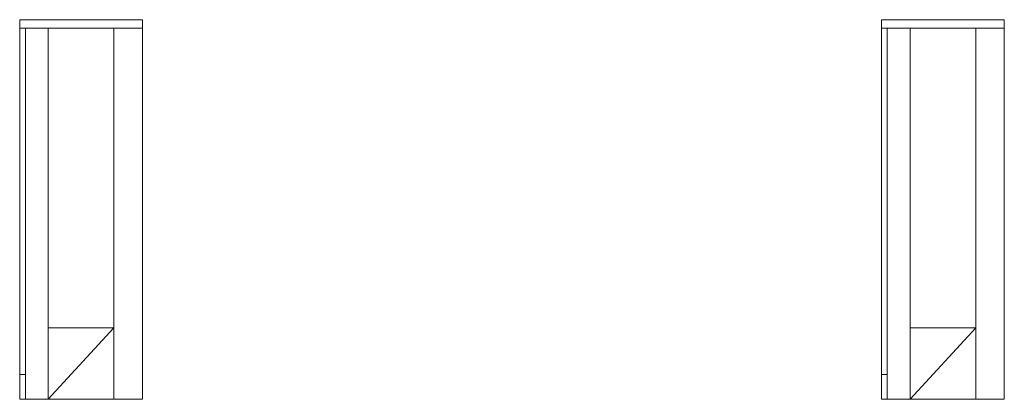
# Model space of a CAD drawing. Header units: millimetres. Extents: x -301 to 301, y -135 to -2.
import ezdxf

# ---------------------------------------------------------------- set-up
doc = ezdxf.new("R2010")
doc.units = ezdxf.units.MM

# ---------------------------------------------------------------- blocks, each defined once
blk = doc.blocks.new('RSen_56_ME_FB_SOg - mini - wall brackets - SH_jaga - standard-287456-3D view')
at = {"lineweight": 18}
mesh = blk.add_polyface(dxfattribs=at)
corners = [(-129.5, 68, -25), (-172.5, 68, -25), (-172.5, 68, 57.25), (-129.5, 68, 57.25)]
mesh.append_faces([[corners[k] for k in face] for face in [(0, 1, 2, 3)]])
mesh = blk.add_polyface(dxfattribs=at)
corners = [(-172.5, 68, 57.25), (-172.5, 65, 57.25), (-129.5, 65, 57.25), (-129.5, 68, 57.25)]
mesh.append_faces([[corners[k] for k in face] for face in [(0, 1, 2, 3)]])
mesh = blk.add_polyface(dxfattribs=at)
corners = [(-172.5, 68, -25), (-172.5, 65, -25), (-172.5, 65, 57.25), (-172.5, 68, 57.25)]
mesh.append_faces([[corners[k] for k in face] for face in [(0, 1, 2, 3)]])
mesh = blk.add_polyface(dxfattribs=at)
corners = [(-129.5, 68, -25), (-129.5, 65, -25), (-172.5, 65, -25), (-172.5, 68, -25)]
mesh.append_faces([[corners[k] for k in face] for face in [(0, 1, 2, 3)]])
mesh = blk.add_polyface(dxfattribs=at)
corners = [(-129.5, 68, 57.25), (-129.5, 65, 57.25), (-129.5, 65, -25), (-129.5, 68, -25)]
mesh.append_faces([[corners[k] for k in face] for face in [(0, 1, 2, 3)]])
mesh = blk.add_polyface(dxfattribs=at)
corners = [(172.5, 68, -25), (129.5, 68, -25), (129.5, 68, 57.25), (172.5, 68, 57.25)]
mesh.append_faces([[corners[k] for k in face] for face in [(0, 1, 2, 3)]])
mesh = blk.add_polyface(dxfattribs=at)
corners = [(129.5, 68, 57.25), (129.5, 65, 57.25), (172.5, 65, 57.25), (172.5, 68, 57.25)]
mesh.append_faces([[corners[k] for k in face] for face in [(0, 1, 2, 3)]])
mesh = blk.add_polyface(dxfattribs=at)
corners = [(129.5, 68, -25), (129.5, 65, -25), (129.5, 65, 57.25), (129.5, 68, 57.25)]
mesh.append_faces([[corners[k] for k in face] for face in [(0, 1, 2, 3)]])
mesh = blk.add_polyface(dxfattribs=at)
corners = [(172.5, 68, -25), (172.5, 65, -25), (129.5, 65, -25), (129.5, 68, -25)]
mesh.append_faces([[corners[k] for k in face] for face in [(0, 1, 2, 3)]])
mesh = blk.add_polyface(dxfattribs=at)
corners = [(172.5, 68, 57.25), (172.5, 65, 57.25), (172.5, 65, -25), (172.5, 68, -25)]
mesh.append_faces([[corners[k] for k in face] for face in [(0, 1, 2, 3)]])
mesh = blk.add_polyface(dxfattribs=at)
corners = [(-129.53, 65, -2), (-139.53, 65, -2), (-139.53, 65, -25), (-162.53, 65, -25), (-162.53, 65, -2), (-170.53, 65, -2), (-170.53, 65, -10), (-172.53, 65, -10), (-172.53, 65), (-129.53, 65)]
mesh.append_faces([[corners[k] for k in face] for face in [(5, 8, 4)]], dxfattribs={"vtx0": -1, "vtx1": -1})
mesh.append_faces([[corners[k] for k in face] for face in [(9, 1, 4, 8)]], dxfattribs={"vtx0": -1, "vtx1": -1, "vtx2": -1})
mesh.append_faces([[corners[k] for k in face] for face in [(0, 1, 9)]], dxfattribs={"vtx1": -1})
mesh.append_faces([[corners[k] for k in face] for face in [(1, 2, 3, 4), (5, 6, 7, 8)]], dxfattribs={"vtx3": -1})
mesh = blk.add_polyface(dxfattribs=at)
corners = [(-170.53, 65, -10), (-170.53, -56.3, -10), (-172.53, -56.3, -10), (-172.53, 65, -10)]
mesh.append_faces([[corners[k] for k in face] for face in [(0, 1, 2, 3)]])
mesh = blk.add_polyface(dxfattribs=at)
corners = [(-172.53, 65), (-172.53, 65, -10), (-172.53, -56.3, -10), (-172.53, -65, -2), (-172.53, -65)]
mesh.append_faces([[corners[k] for k in face] for face in [(0, 1, 2)]], dxfattribs={"vtx2": -1})
mesh.append_faces([[corners[k] for k in face] for face in [(2, 3, 4, 0)]], dxfattribs={"vtx3": -1})
mesh = blk.add_polyface(dxfattribs=at)
corners = [(-172.53, 65), (-172.53, -65), (-129.53, -65), (-129.53, 65)]
mesh.append_faces([[corners[k] for k in face] for face in [(0, 1, 2, 3)]])
mesh = blk.add_polyface(dxfattribs=at)
corners = [(-172.5, 65, 57.25), (-172.5, 65, -25), (-129.5, 65, -25), (-129.5, 65, 57.25)]
mesh.append_faces([[corners[k] for k in face] for face in [(0, 1, 2, 3)]])
mesh = blk.add_polyface(dxfattribs=at)
corners = [(-162.53, 65, -2), (-162.53, -65, -2), (-170.53, -65, -2), (-170.53, 65, -2)]
mesh.append_faces([[corners[k] for k in face] for face in [(0, 1, 2, 3)]])
mesh = blk.add_polyface(dxfattribs=at)
corners = [(-170.53, 65, -2), (-170.53, -65, -2), (-170.53, -56.3, -10), (-170.53, 65, -10)]
mesh.append_faces([[corners[k] for k in face] for face in [(0, 1, 2, 3)]])
mesh = blk.add_polyface(dxfattribs=at)
corners = [(-139.53, 65, -25), (-139.53, -40, -25), (-162.53, -40, -25), (-162.53, 65, -25)]
mesh.append_faces([[corners[k] for k in face] for face in [(0, 1, 2, 3)]])
mesh = blk.add_polyface(dxfattribs=at)
corners = [(-162.53, 65, -25), (-162.53, -40, -25), (-162.53, -65, -2), (-162.53, 65, -2)]
mesh.append_faces([[corners[k] for k in face] for face in [(0, 1, 2, 3)]])
mesh = blk.add_polyface(dxfattribs=at)
corners = [(-129.53, 65, -2), (-129.53, -65, -2), (-139.53, -65, -2), (-139.53, 65, -2)]
mesh.append_faces([[corners[k] for k in face] for face in [(0, 1, 2, 3)]])
mesh = blk.add_polyface(dxfattribs=at)
corners = [(-139.53, 65, -2), (-139.53, -65, -2), (-139.53, -40, -25), (-139.53, 65, -25)]
mesh.append_faces([[corners[k] for k in face] for face in [(0, 1, 2, 3)]])
mesh = blk.add_polyface(dxfattribs=at)
corners = [(-129.53, 65), (-129.53, -65), (-129.53, -65, -2), (-129.53, 65, -2)]
mesh.append_faces([[corners[k] for k in face] for face in [(0, 1, 2, 3)]])
mesh = blk.add_polyface(dxfattribs=at)
corners = [(172.47, 65, -2), (162.47, 65, -2), (162.47, 65, -25), (139.47, 65, -25), (139.47, 65, -2), (131.47, 65, -2), (131.47, 65, -10), (129.47, 65, -10), (129.47, 65), (172.47, 65)]
mesh.append_faces([[corners[k] for k in face] for face in [(5, 8, 4)]], dxfattribs={"vtx0": -1, "vtx1": -1})
mesh.append_faces([[corners[k] for k in face] for face in [(9, 1, 4, 8)]], dxfattribs={"vtx0": -1, "vtx1": -1, "vtx2": -1})
mesh.append_faces([[corners[k] for k in face] for face in [(0, 1, 9)]], dxfattribs={"vtx1": -1})
mesh.append_faces([[corners[k] for k in face] for face in [(1, 2, 3, 4), (5, 6, 7, 8)]], dxfattribs={"vtx3": -1})
mesh = blk.add_polyface(dxfattribs=at)
corners = [(131.47, 65, -10), (131.47, -56.3, -10), (129.47, -56.3, -10), (129.47, 65, -10)]
mesh.append_faces([[corners[k] for k in face] for face in [(0, 1, 2, 3)]])
mesh = blk.add_polyface(dxfattribs=at)
corners = [(129.47, 65), (129.47, 65, -10), (129.47, -56.3, -10), (129.47, -65, -2), (129.47, -65)]
mesh.append_faces([[corners[k] for k in face] for face in [(0, 1, 2)]], dxfattribs={"vtx2": -1})
mesh.append_faces([[corners[k] for k in face] for face in [(2, 3, 4, 0)]], dxfattribs={"vtx3": -1})
mesh = blk.add_polyface(dxfattribs=at)
corners = [(129.47, 65), (129.47, -65), (172.47, -65), (172.47, 65)]
mesh.append_faces([[corners[k] for k in face] for face in [(0, 1, 2, 3)]])
mesh = blk.add_polyface(dxfattribs=at)
corners = [(129.5, 65, 57.25), (129.5, 65, -25), (172.5, 65, -25), (172.5, 65, 57.25)]
mesh.append_faces([[corners[k] for k in face] for face in [(0, 1, 2, 3)]])
mesh = blk.add_polyface(dxfattribs=at)
corners = [(139.47, 65, -2), (139.47, -65, -2), (131.47, -65, -2), (131.47, 65, -2)]
mesh.append_faces([[corners[k] for k in face] for face in [(0, 1, 2, 3)]])
mesh = blk.add_polyface(dxfattribs=at)
corners = [(131.47, 65, -2), (131.47, -65, -2), (131.47, -56.3, -10), (131.47, 65, -10)]
mesh.append_faces([[corners[k] for k in face] for face in [(0, 1, 2, 3)]])
mesh = blk.add_polyface(dxfattribs=at)
corners = [(162.47, 65, -25), (162.47, -40, -25), (139.47, -40, -25), (139.47, 65, -25)]
mesh.append_faces([[corners[k] for k in face] for face in [(0, 1, 2, 3)]])
mesh = blk.add_polyface(dxfattribs=at)
corners = [(139.47, 65, -25), (139.47, -40, -25), (139.47, -65, -2), (139.47, 65, -2)]
mesh.append_faces([[corners[k] for k in face] for face in [(0, 1, 2, 3)]])
mesh = blk.add_polyface(dxfattribs=at)
corners = [(172.47, 65, -2), (172.47, -65, -2), (162.47, -65, -2), (162.47, 65, -2)]
mesh.append_faces([[corners[k] for k in face] for face in [(0, 1, 2, 3)]])
mesh = blk.add_polyface(dxfattribs=at)
corners = [(162.47, 65, -2), (162.47, -65, -2), (162.47, -40, -25), (162.47, 65, -25)]
mesh.append_faces([[corners[k] for k in face] for face in [(0, 1, 2, 3)]])
mesh = blk.add_polyface(dxfattribs=at)
corners = [(172.47, 65), (172.47, -65), (172.47, -65, -2), (172.47, 65, -2)]
mesh.append_faces([[corners[k] for k in face] for face in [(0, 1, 2, 3)]])
mesh = blk.add_polyface(dxfattribs=at)
corners = [(-170.53, -65, -2), (-172.53, -65, -2), (-172.53, -56.3, -10), (-170.53, -56.3, -10), (-139.53, -65, -2), (-162.53, -65, -2), (-162.53, -40, -25), (-139.53, -40, -25)]
mesh.append_faces([[corners[k] for k in face] for face in [(2, 3, 0, 1)]])
mesh.append_faces([[corners[k] for k in face] for face in [(5, 7, 4), (7, 5, 6)]], dxfattribs={"vtx0": -1})
mesh = blk.add_polyface(dxfattribs=at)
corners = [(131.47, -65, -2), (129.47, -65, -2), (129.47, -56.3, -10), (131.47, -56.3, -10), (162.47, -65, -2), (139.47, -65, -2), (139.47, -40, -25), (162.47, -40, -25)]
mesh.append_faces([[corners[k] for k in face] for face in [(2, 3, 0, 1)]])
mesh.append_faces([[corners[k] for k in face] for face in [(5, 7, 4), (7, 5, 6)]], dxfattribs={"vtx0": -1})
mesh = blk.add_polyface(dxfattribs=at)
corners = [(-129.53, -65, -2), (-129.53, -65), (-172.53, -65), (-172.53, -65, -2), (-170.53, -65, -2), (-162.53, -65, -2), (-139.53, -65, -2)]
mesh.append_faces([[corners[k] for k in face] for face in [(1, 2, 5, 6)]], dxfattribs={"vtx1": -1, "vtx3": -1})
mesh.append_faces([[corners[k] for k in face] for face in [(6, 0, 1)]], dxfattribs={"vtx2": -1})
mesh.append_faces([[corners[k] for k in face] for face in [(2, 3, 4, 5)]], dxfattribs={"vtx3": -1})
mesh = blk.add_polyface(dxfattribs=at)
corners = [(172.47, -65, -2), (172.47, -65), (129.47, -65), (129.47, -65, -2), (131.47, -65, -2), (139.47, -65, -2), (162.47, -65, -2)]
mesh.append_faces([[corners[k] for k in face] for face in [(1, 2, 5, 6)]], dxfattribs={"vtx1": -1, "vtx3": -1})
mesh.append_faces([[corners[k] for k in face] for face in [(6, 0, 1)]], dxfattribs={"vtx2": -1})
mesh.append_faces([[corners[k] for k in face] for face in [(2, 3, 4, 5)]], dxfattribs={"vtx3": -1})

msp = doc.modelspace()

# ---------------------------------------------------------------- block references
at = {"lineweight": 18}
msp.add_blockref('RSen_56_ME_FB_SOg - mini - wall brackets - SH_jaga - standard-287456-3D view', (0, -70), dxfattribs=at)

doc.saveas('drawing.dxf')
